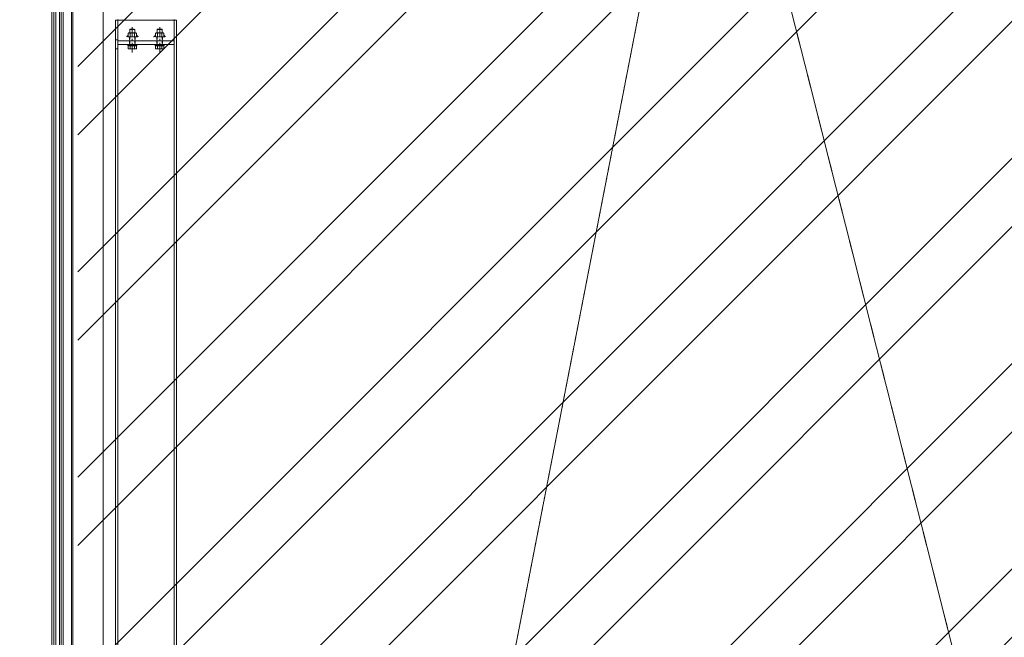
# Model space of a CAD drawing. Header units: inches. Extents: x -647532 to 3008597, y -136987 to 2557681.
# Tile 17 of 153: x 49931 to 53163, y 26425 to 28451. Entities that reach past the tile are written whole.
import ezdxf
from ezdxf import colors
from ezdxf.entities.mleader import LeaderData, LeaderLine
from ezdxf.enums import TextEntityAlignment as Align
from ezdxf.math import Vec2, Vec3

# ---------------------------------------------------------------- set-up
doc = ezdxf.new("R2010")
doc.units = ezdxf.units.IN
doc.header["$MEASUREMENT"] = 0
for name, pattern in [('a_base _85_a_base _85_WEST PTB LVL 2 - FACADE$0$CENTER', [50.8, 31.75, -6.35, 6.35, -6.35]), ('a_base _85_a_base _85_WEST PTB LVL 2 - FACADE$0$DASHED', [0.75, 0.5, -0.25]), ('a_base _85_a_base _85_WEST PTB LVL 2 - FACADE$0$HIDDEN', [0.375, 0.25, -0.125])]:
    doc.linetypes.add(name, pattern=pattern)
doc.layers.add('ARCH', color=8, linetype='Continuous')
for name, color, linetype, lineweight in [('ELE', 8, 'Continuous', 5), ('FURN', 8, 'Continuous', 5), ('FURN-HATCH', 8, 'Continuous', 5), ('HAT', 8, 'Continuous', 5), ('YD-EXTERNAL 4', 8, 'Continuous', 5)]:
    doc.layers.add(name, color=color, linetype=linetype, lineweight=lineweight)
doc.styles.add('ARIAL', font='arial.ttf')
doc.styles.get("Standard").update_dxf_attribs({"font": 'arial.ttf'})

# ---------------------------------------------------------------- blocks, each defined once
blk = doc.blocks.new('_TagSlot')
at = {"color": 0, "linetype": 'ByBlock', "lineweight": -2, "transparency": 16777216}
for p, q in [((-4, 4), (4, 4)), ((-4, -4), (4, -4))]:
    blk.add_line(p, q, dxfattribs=at)
for centre, start, end in [((-4, 0), 90, 270), ((4, 0), 270, 90)]:
    blk.add_arc(centre, 4, start, end, dxfattribs=at)
at = {"layer": 'FURN', "color": 0, "transparency": 16777216, "style": 'ARIAL'}
blk.add_attdef('M-01', text='', height=2.5, dxfattribs=at).set_placement((0, -1.5), align=Align.CENTER)
blk = doc.blocks.new('_DotSmall')
at = {"color": 0, "linetype": 'ByBlock', "const_width": 0.5}
blk.add_lwpolyline([(-0.0625, 0, 1), (0.0625, 0, 1)], format="xyb", close=True, dxfattribs=at)
blk = doc.blocks.new('ARCH')
at = {"layer": 'HAT'}
h = blk.add_hatch(dxfattribs=at)
h.set_pattern_fill('ANSI32', color=256, scale=50)
h.set_pattern_definition([(45, (76894.55, 12639.06), (-336.7596, 336.7596), []), (45, (77119.05, 12639.06), (-336.7596, 336.7596), [])])
h.paths.add_polyline_path([(54520.606, 30779.057), (54520.606, 20892.366), (50121.851, 20892.366), (50121.851, 36450.363), (53690.606, 36450.363), (53690.606, 35062.363), (53955.606, 35062.363), (53955.606, 30779.057)])
at = {"layer": 'ELE'}
blk.add_lwpolyline([(54520.606, 20892.366), (50036.85, 20892.366), (50036.85, 36450.363), (53755.606, 36450.363), (53892.246, 30924.451), (54520.606, 30940.236)], close=True, dxfattribs=at)
at = {"layer": 'YD-EXTERNAL 4', "linetype": 'a_base _85_a_base _85_WEST PTB LVL 2 - FACADE$0$DASHED'}
for p, q in [((50445.61, 20674.366), (53605.606, 36912.366)), ((50445.61, 36450.363), (54385.606, 20892.366)), ((50253.61, 28385.366), (50245.61, 28385.366)), ((50253.61, 28355.366), (50245.61, 28355.366))]:
    blk.add_line(p, q, dxfattribs=at)
at = {"layer": 'YD-EXTERNAL 4', "linetype": 'Continuous'}
for p, q in [((50073.611, 28519.866), (50073.611, 24604.366)), ((50101.61, 28520.366), (50101.61, 24604.366)), ((50105.61, 28520.866), (50105.61, 24603.866)), ((50205.61, 28520.866), (50205.61, 24603.866)), ((50253.61, 28452.366), (50253.61, 20674.366)), ((50437.61, 28452.366), (50437.61, 20674.366)), ((50293.86, 28420.366), (50292.61, 28419.116)), ((50292.61, 28407.866), (50292.61, 28419.116)), ((50308.61, 28418.866), (50292.61, 28418.866)), ((50307.36, 28420.366), (50293.86, 28420.366)), ((50308.61, 28419.116), (50307.36, 28420.366)), ((50308.61, 28407.866), (50308.61, 28419.116)), ((50382.61, 28419.116), (50383.86, 28420.366)), ((50382.61, 28407.866), (50382.61, 28419.116)), ((50382.61, 28418.866), (50398.61, 28418.866)), ((50383.86, 28420.366), (50397.36, 28420.366)), ((50397.36, 28420.366), (50398.61, 28419.116)), ((50398.61, 28407.866), (50398.61, 28419.116)), ((50288.004, 28407.866), (50286.754, 28406.616)), ((50286.754, 28406.616), (50286.754, 28396.116)), ((50288.004, 28394.866), (50286.754, 28396.116)), ((50313.217, 28407.866), (50288.004, 28407.866)), ((50313.217, 28394.866), (50288.004, 28394.866)), ((50293.682, 28406.616), (50293.682, 28396.116)), ((50307.539, 28406.616), (50307.539, 28396.116)), ((50313.217, 28407.866), (50314.467, 28406.616)), ((50313.217, 28394.866), (50314.467, 28396.116)), ((50314.467, 28406.616), (50314.467, 28396.116)), ((50378.004, 28407.866), (50376.754, 28406.616)), ((50376.754, 28406.616), (50376.754, 28396.116)), ((50378.004, 28394.866), (50376.754, 28396.116)), ((50378.004, 28407.866), (50403.217, 28407.866)), ((50378.004, 28394.866), (50403.217, 28394.866)), ((50383.682, 28406.616), (50383.682, 28396.116)), ((50397.539, 28406.616), (50397.539, 28396.116)), ((50403.217, 28407.866), (50404.467, 28406.616)), ((50403.217, 28394.866), (50404.467, 28396.116)), ((50404.467, 28406.616), (50404.467, 28396.116)), ((50286.754, 28356.616), (50286.754, 28365.366)), ((50288.004, 28355.366), (50286.754, 28356.616)), ((50313.217, 28355.366), (50288.004, 28355.366)), ((50293.682, 28356.616), (50293.682, 28365.366)), ((50307.539, 28356.616), (50307.539, 28365.366)), ((50313.217, 28355.366), (50314.467, 28356.616)), ((50314.467, 28356.616), (50314.467, 28365.366)), ((50376.754, 28356.616), (50376.754, 28365.366)), ((50378.004, 28355.366), (50376.754, 28356.616)), ((50378.004, 28355.366), (50403.217, 28355.366)), ((50383.682, 28356.616), (50383.682, 28365.366)), ((50397.539, 28356.616), (50397.539, 28365.366)), ((50403.217, 28355.366), (50404.467, 28356.616)), ((50404.467, 28356.616), (50404.467, 28365.366))]:
    blk.add_line(p, q, dxfattribs=at)
at = {"layer": 'YD-EXTERNAL 4', "linetype": 'a_base _85_a_base _85_WEST PTB LVL 2 - FACADE$0$CENTER'}
for p, q in [((50300.61, 28344.195), (50300.61, 28432.808)), ((50390.61, 28344.195), (50390.61, 28432.808))]:
    blk.add_line(p, q, dxfattribs=at)
at = {"layer": 'YD-EXTERNAL 4', "linetype": 'a_base _85_a_base _85_WEST PTB LVL 2 - FACADE$0$HIDDEN'}
for p, q in [((50286.754, 28400.866), (50281.874, 28395.986)), ((50286.754, 28399.451), (50282.812, 28395.509)), ((50286.754, 28398.037), (50283.861, 28395.145)), ((50286.754, 28396.623), (50284.997, 28394.866)), ((50287.207, 28395.662), (50286.411, 28394.866)), ((50291.61, 28368.366), (50291.61, 28394.866)), ((50292.61, 28368.366), (50292.61, 28394.866)), ((50308.61, 28368.366), (50308.61, 28394.866)), ((50309.61, 28368.366), (50309.61, 28394.866)), ((50314.013, 28395.662), (50314.81, 28394.866)), ((50314.467, 28400.866), (50320.467, 28394.866)), ((50314.467, 28399.451), (50319.053, 28394.866)), ((50314.467, 28398.037), (50317.638, 28394.866)), ((50314.467, 28396.623), (50316.224, 28394.866)), ((50376.754, 28400.866), (50370.754, 28394.866)), ((50376.754, 28399.451), (50372.168, 28394.866)), ((50376.754, 28398.037), (50373.582, 28394.866)), ((50376.754, 28396.623), (50374.997, 28394.866)), ((50377.207, 28395.662), (50376.411, 28394.866)), ((50381.61, 28368.366), (50381.61, 28394.866)), ((50382.61, 28368.366), (50382.61, 28394.866)), ((50398.61, 28368.366), (50398.61, 28394.866)), ((50399.61, 28368.366), (50399.61, 28394.866)), ((50404.013, 28395.662), (50404.81, 28394.866)), ((50404.467, 28400.866), (50409.347, 28395.986)), ((50404.467, 28399.451), (50408.409, 28395.509)), ((50404.467, 28398.037), (50407.359, 28395.145)), ((50404.467, 28396.623), (50406.224, 28394.866))]:
    blk.add_line(p, q, dxfattribs=at)
at = {"layer": 'YD-EXTERNAL 4', "linetype": 'Continuous', "flags": 128}
for points in [[(50036.85, 24580.366), (50036.85, 28544.366), (50042.85, 28544.366), (50042.85, 24580.366)], [(50043.61, 24580.366), (50043.61, 28544.366), (50049.61, 28544.366), (50049.61, 24580.366)], [(50061.61, 24580.366), (50061.61, 28544.366), (50073.61, 28544.366)], [(50067.61, 28544.366), (50067.61, 24580.366)], [(50245.61, 20674.366), (50245.61, 28450.366), (50445.61, 28450.366), (50445.61, 20674.366)]]:
    blk.add_lwpolyline(points, dxfattribs=at)
at = {"layer": 'YD-EXTERNAL 4', "linetype": 'a_base _85_a_base _85_WEST PTB LVL 2 - FACADE$0$DASHED', "flags": 128}
blk.add_lwpolyline([(50437.61, 28382.366), (50437.61, 28370.366), (50253.61, 28370.366), (50253.61, 28382.366)], close=True, dxfattribs=at)
at = {"layer": 'YD-EXTERNAL 4', "linetype": 'Continuous', "flags": 128}
for points in [[(50285.61, 28365.366), (50285.61, 28368.366), (50315.61, 28368.366), (50315.61, 28365.366)], [(50405.61, 28365.366), (50405.61, 28368.366), (50375.61, 28368.366), (50375.61, 28365.366)]]:
    blk.add_lwpolyline(points, close=True, dxfattribs=at)
at = {"layer": 'YD-EXTERNAL 4', "linetype": 'Continuous'}
for centre, radius, start, end in [((50290.218, 28402.441), 5.425, 50.31666, 129.68334), ((50290.218, 28400.291), 5.425, 230.31666, 309.68334), ((50300.61, 28388.041), 19.825, 69.545221, 110.454779), ((50300.61, 28414.691), 19.825, 249.545221, 290.454779), ((50311.003, 28402.441), 5.425, 50.31666, 129.68334), ((50311.003, 28400.291), 5.425, 230.31666, 309.68334), ((50380.218, 28402.441), 5.425, 50.31666, 129.68334), ((50380.218, 28400.291), 5.425, 230.31666, 309.68334), ((50390.61, 28388.041), 19.825, 69.545221, 110.454779), ((50390.61, 28414.691), 19.825, 249.545221, 290.454779), ((50401.003, 28402.441), 5.425, 50.31666, 129.68334), ((50401.003, 28400.291), 5.425, 230.31666, 309.68334), ((50290.218, 28360.791), 5.425, 230.31666, 309.68334), ((50300.61, 28375.191), 19.825, 249.545221, 290.454779), ((50311.003, 28360.791), 5.425, 230.31666, 309.68334), ((50380.218, 28360.791), 5.425, 230.31666, 309.68334), ((50390.61, 28375.191), 19.825, 249.545221, 290.454779), ((50401.003, 28360.791), 5.425, 230.31666, 309.68334)]:
    blk.add_arc(centre, radius, start, end, dxfattribs=at)
at = {"layer": 'FURN-HATCH', "linetype": 'Continuous'}
ml = blk.add_multileader_block('Standard', dxfattribs=at)
ml.set_content('_TagSlot', color=256, scale=-11.71875)
ml.set_attribute('M-01', 'VNR1', width=0)
ml.set_leader_properties(color=256, linetype='ByLayer', lineweight=-1)
ml.set_arrow_properties(name='DOTSMALL')
ml.build(insert=Vec2(0, 0))
ml.multileader.update_dxf_attribs({"dogleg_length": 115.809, "arrow_head_size": 28.235})
ctx = ml.context
ctx.base_point, ctx.char_height, ctx.arrow_head_size, ctx.landing_gap_size, ctx.plane_origin = Vec3(101476.346, 52296.962), 200, 28.235, 4, Vec3(100757.024, 52076.672)
notes = []
notes.append((ctx, [(0, (0, 0, 0), (0, 0), (1, 0), 1, [])]))
ctx.block.insert, ctx.block.rotation, ctx.block.scale = Vec3(101570.096, 52296.962), 3.14159265, Vec3(-11.71875, 11.71875, 11.71875)
ml = blk.add_multileader_block('Standard', dxfattribs=at)
ml.set_content('_TagSlot', color=256, scale=-11.71875)
ml.set_attribute('M-01', 'VNR1', width=0)
ml.set_leader_properties(color=256, linetype='ByLayer', lineweight=-1)
ml.set_arrow_properties(name='DOTSMALL')
ml.build(insert=Vec2(0, 0))
ml.multileader.update_dxf_attribs({"dogleg_length": 115.809, "arrow_head_size": 28.235})
ctx = ml.context
ctx.base_point, ctx.char_height, ctx.arrow_head_size, ctx.landing_gap_size, ctx.plane_origin = Vec3(97954.669, 52254.917), 200, 28.235, 4, Vec3(97235.347, 52034.627)
notes.append((ctx, [(0, (0, 0, 0), (0, 0), (1, 0), 1, [])]))
ctx.block.insert, ctx.block.rotation, ctx.block.scale = Vec3(98048.419, 52254.917), 3.14159265, Vec3(-11.71875, 11.71875, 11.71875)
ml = blk.add_multileader_block('Standard', dxfattribs=at)
ml.set_content('_TagSlot', color=256, scale=-11.71875)
ml.set_attribute('M-01', 'VNR1', width=0)
ml.set_leader_properties(color=256, linetype='ByLayer', lineweight=-1)
ml.set_arrow_properties(name='DOTSMALL')
ml.build(insert=Vec2(0, 0))
ml.multileader.update_dxf_attribs({"dogleg_length": 115.809, "arrow_head_size": 28.235})
ctx = ml.context
ctx.base_point, ctx.char_height, ctx.arrow_head_size, ctx.landing_gap_size, ctx.plane_origin = Vec3(99751.234, 51693.272), 200, 28.235, 4, Vec3(99031.911, 51472.982)
notes.append((ctx, [(0, (0, 0, 0), (0, 0), (1, 0), 1, [])]))
ctx.block.insert, ctx.block.rotation, ctx.block.scale = Vec3(99844.984, 51693.272), 3.14159265, Vec3(-11.71875, 11.71875, 11.71875)
for ctx, leaders in notes:
    for number, flags, end, landing, length, lines in leaders:
        leader = LeaderData()
        leader.index, (leader.has_last_leader_line, leader.has_dogleg_vector, leader.attachment_direction) = number, flags
        leader.last_leader_point, leader.dogleg_vector, leader.dogleg_length = Vec3(end), Vec3(landing), length
        for number, points, colour, breaks in lines:
            line = LeaderLine()
            line.index, line.vertices, line.color, line.breaks = number, Vec3.list(points), colors.encode_raw_color(colour), breaks
            leader.lines.append(line)
        ctx.leaders.append(leader)

msp = doc.modelspace()

# ---------------------------------------------------------------- block references
at = {"layer": 'ARCH'}
msp.add_blockref('ARCH', (0, 0), dxfattribs=at)

doc.saveas('drawing.dxf')
